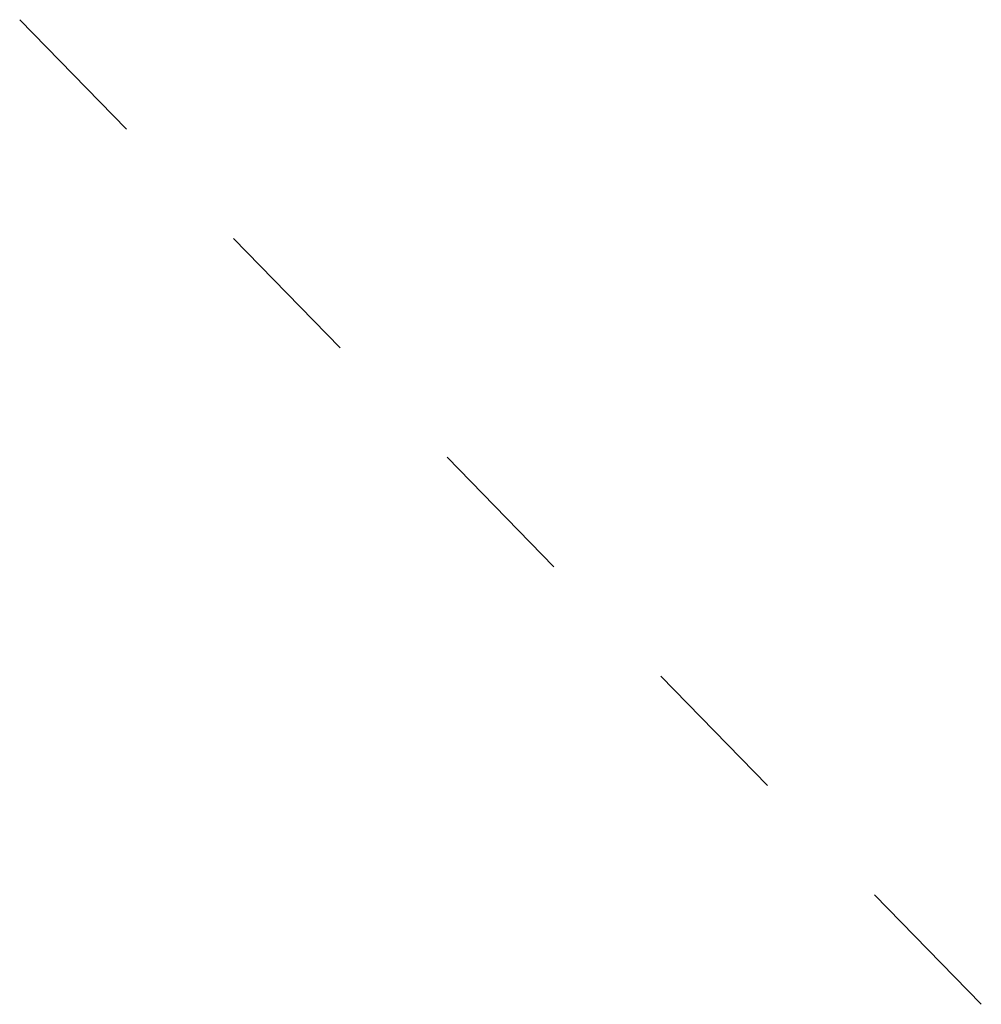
# Model space of a CAD drawing. Header units: millimetres. Extents: x 245927400 to 245949086, y 479918413 to 479935495.
# Tile 2 of 2: x 245945925 to 245949086, y 479932258 to 479935495. Entities that reach past the tile are written whole.
import ezdxf

# ---------------------------------------------------------------- set-up
doc = ezdxf.new("R2010")
doc.units = ezdxf.units.MM
doc.layers.add('N-CO-BC-BETONVORM-G', color=50, linetype='Continuous', lineweight=25)
doc.layers.add('N-CO-BC-BETONVORM-G-1', color=50, linetype='Continuous', lineweight=35)

# ---------------------------------------------------------------- blocks, each defined once
blk = doc.blocks.new('16_15_SF_Stootplaat - sf_stootplaat_5m-1760778-_3D_')
at = {"layer": 'N-CO-BC-BETONVORM-G-1'}
blk.add_line((0, 251.4), (0, -251.4), dxfattribs=at)

msp = doc.modelspace()

# ---------------------------------------------------------------- block references
at = {"layer": 'N-CO-BC-BETONVORM-G', "rotation": 44.32458466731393}
for p in [(245946100.4, 479935315.2, 18819.5), (245946803, 479934595.9, 18819.5), (245947505.5, 479933876.6, 18819.5), (245948208.1, 479933157.2, 18819.5), (245948910.7, 479932437.9, 18819.5)]:
    msp.add_blockref('16_15_SF_Stootplaat - sf_stootplaat_5m-1760778-_3D_', p, dxfattribs=at)

doc.saveas('drawing.dxf')
